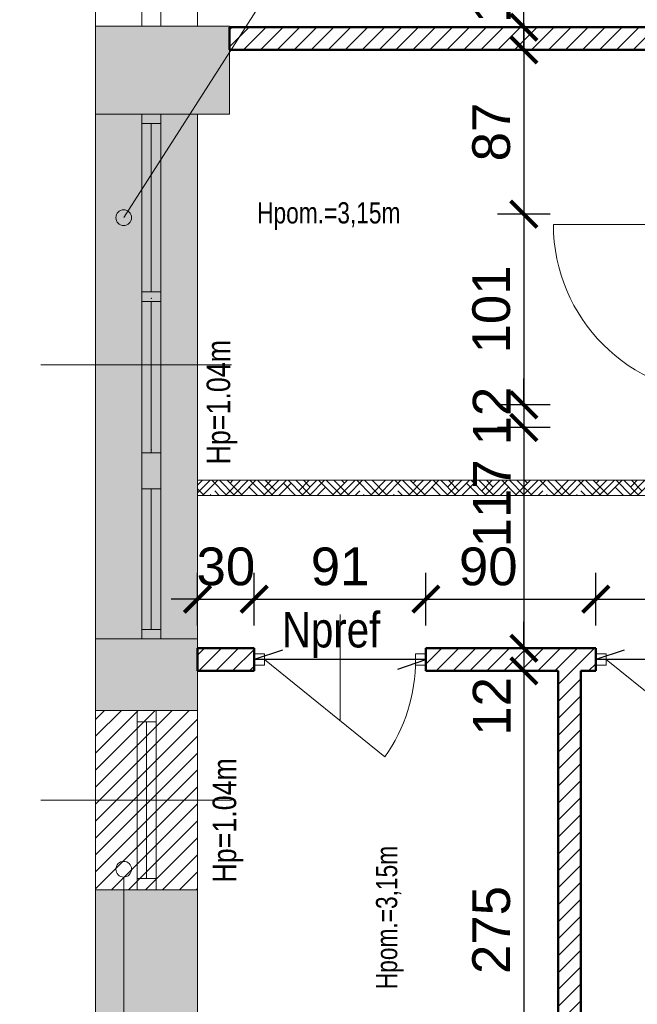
# Model space of a CAD drawing. Header units: millimetres. Extents: x 27795 to 53212, y -33906 to 41185.
# Tile 3 of 12: x 50017 to 50344, y -11424 to -10902. Entities that reach past the tile are written whole.
import ezdxf

# ---------------------------------------------------------------- set-up
doc = ezdxf.new("R2010")
doc.units = ezdxf.units.MM
doc.layers.get('0').update_dxf_attribs({"lineweight": 18})
doc.layers.get('Defpoints').update_dxf_attribs({"lineweight": 18})
for name, color, linetype, lineweight in [('BA_sym', 7, 'Continuous', 18), ('BA_txs', 2, 'Continuous', 18), ('PG_WIDOKOWE_CIENKIE', 1, 'Continuous', 18), ('PG_WYPOSAŻENIE', 1, 'Continuous', 18), ('PG_ŚCIANY_DZIAŁOWE', 3, 'Continuous', 18), ('WYBURZENIA', 160, 'Continuous', 30), ('Wymiarowa zewnętrzna', 50, 'Continuous', 18), ('Wyposażenie', 134, 'Continuous', 18), ('WYPOSAŻENIE GARAŻU', 253, 'Continuous', 5)]:
    doc.layers.add(name, color=color, linetype=linetype, lineweight=lineweight)
doc.styles.add('BIKTC', font='bikromsw.shx', dxfattribs={"width": 0.8})
doc.styles.add('BIKTS', font='bikromsw.shx', dxfattribs={"width": 0.85})
doc.styles.get("Standard").update_dxf_attribs({"font": 'arial.ttf'})
doc.dimstyles.new('Styl 50', dxfattribs={"dimscale": 0, "dimtxt": 12.5, "dimasz": 8, "dimexe": 17.5, "dimexo": 0, "dimgap": 5, "dimtad": 1, "dimdec": 1, "dimtxsty": 'Standard', "dimblk": 'ARCHTICK', "dimcen": 6, "dimdle": 8, "dimadec": 0, "dimazin": 0, "dimtfac": 1, "dimtdec": 1, "dimtmove": 1, "dimatfit": 3, "dimldrblk": 'ARCHTICK', "dimfxl": 17.5, "dimfxlon": 1, "dimarcsym": 0})
pattern_1 = [(45, (-630.2565, 23161.467), (-4.49012806, 4.49012806), [])]

# ---------------------------------------------------------------- blocks, each defined once
blk = doc.blocks.new('jamb')
blk.add_lwpolyline([(-0.5, -0.5), (-0.5, 0.5), (0.5, 0.5), (0.5, -0.5)], close=True)
blk = doc.blocks.new('A$C6b6b2cc1')
at = {"color": 5, "lineweight": 20}
for p, q in [((17.9, 91), (29.9, 91)), ((17.9, 0), (29.9, 0))]:
    blk.add_line(p, q, dxfattribs=at)
for p, q in [((20.9, 85.5), (20.9, 91)), ((20.9, 91), (26.9, 91)), ((26.9, 91), (26.9, 85.5)), ((26.9, 85.5), (20.9, 85.5))]:
    blk.add_line(p, q)
at = {"color": 0, "extrusion": (0, 0, -1)}
blk.add_line((23.9, 5.5), (75.47, 69.26), dxfattribs=at)
at = {"extrusion": (0, 0, -1)}
blk.add_line((56.49, 45.5), (0, 45.5), dxfattribs=at)
at = {"color": 0, "extrusion": (0, 0, -1)}
blk.add_arc((-23.9, -4.5), 90, 90, 124.9595, dxfattribs=at)
at = {"layer": 'WYPOSAŻENIE GARAŻU', "color": 240, "true_color": 0xed1f24, "xscale": 5.5, "yscale": 5.999999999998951, "zscale": 5.5, "rotation": 90}
blk.add_blockref('jamb', (23.9, 2.75), dxfattribs=at)
blk = doc.blocks.new('dr1h901')
at = {"color": 0}
blk.add_line((-0.5, 0), (-0.5, 1), dxfattribs=at)
blk.add_line((0, 0.3622), (0, -0.2655))
blk.add_arc((-0.5, 0), 1, 0, 90, dxfattribs=at)
blk = doc.blocks.new('A$Cb1b4349b')
at = {"layer": 'WYPOSAŻENIE GARAŻU', "color": 240, "true_color": 0xed1f24}
for name, p, xscale, yscale, zscale, rotation in [('jamb', (23.9, 98.25), 5.5, 5.999999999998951, 5.5, 90), ('dr1h901', (23.9, 50.5), -90, 90, -90, 270), ('jamb', (23.9, 2.75), 5.5, 5.999999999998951, 5.5, 90)]:
    blk.add_blockref(name, p, dxfattribs=dict(at, xscale=xscale, yscale=yscale, zscale=zscale, rotation=rotation))
blk = doc.blocks.new('A$Cbebb417c')
at = {"true_color": 0xffffff}
h = blk.add_hatch(color=7, dxfattribs=at)
h.dxf.hatch_style = 1
h.paths.add_polyline_path([(0, 4200), (0, 0), (2970, 0), (2970, 4200)])
h.paths.add_polyline_path([(300, 100), (300, 4100), (2870, 4100), (2870, 100)], flags=16)
blk = doc.blocks.new('_ArchTick')
at = {"color": 0, "linetype": 'ByBlock', "const_width": 0.15}
blk.add_lwpolyline([(-0.5, -0.5), (0.5, 0.5)], dxfattribs=at)
blk = doc.blocks.new('*D595')
at = {"layer": 'Defpoints', "color": 0, "transparency": 16777216}
for p in [(50343.58, -10918.36), (50283.95, -11005.36), (50343.58, -11005.36)]:
    blk.add_point(p, dxfattribs=at)
at = {"layer": 'Wymiarowa zewnętrzna', "color": 0, "lineweight": -2, "transparency": 16777216}
for p, q in [((50283.95, -10904.36), (50283.95, -11019.36)), ((50297.95, -10918.36), (50269.95, -10918.36)), ((50297.95, -11005.36), (50269.95, -11005.36))]:
    blk.add_line(p, q, dxfattribs=at)
at = {"layer": 'Wymiarowa zewnętrzna', "color": 0, "lineweight": -2, "transparency": 16777216, "xscale": 14, "yscale": 14, "zscale": 14}
for p, rotation in [((50283.95, -10918.36), 90), ((50283.95, -11005.36), 270)]:
    blk.add_blockref('_ArchTick', p, dxfattribs=dict(at, rotation=rotation))
at = {"layer": 'Wymiarowa zewnętrzna', "color": 0, "transparency": 16777216, "insert": (50266.74, -10961.86), "char_height": 20, "attachment_point": 5, "rotation": 90}
blk.add_mtext('87', dxfattribs=at)
blk = doc.blocks.new('*D596')
at = {"layer": 'Defpoints', "color": 0, "transparency": 16777216}
for p in [(50343.58, -11005.36), (50283.95, -11106.36), (50343.58, -11106.36)]:
    blk.add_point(p, dxfattribs=at)
at = {"layer": 'Wymiarowa zewnętrzna', "color": 0, "lineweight": -2, "transparency": 16777216}
for p, q in [((50283.95, -10991.36), (50283.95, -11120.36)), ((50297.95, -11005.36), (50269.95, -11005.36)), ((50297.95, -11106.36), (50269.95, -11106.36))]:
    blk.add_line(p, q, dxfattribs=at)
at = {"layer": 'Wymiarowa zewnętrzna', "color": 0, "lineweight": -2, "transparency": 16777216, "xscale": 14, "yscale": 14, "zscale": 14}
for p, rotation in [((50283.95, -11005.36), 90), ((50283.95, -11106.36), 270)]:
    blk.add_blockref('_ArchTick', p, dxfattribs=dict(at, rotation=rotation))
at = {"layer": 'Wymiarowa zewnętrzna', "color": 0, "transparency": 16777216, "insert": (50266.74, -11055.86), "char_height": 20, "attachment_point": 5, "rotation": 90}
blk.add_mtext('101', dxfattribs=at)
blk = doc.blocks.new('*D597')
at = {"layer": 'Defpoints', "color": 0, "transparency": 16777216}
for p in [(50283.95, -10906.36), (50343.58, -10906.36), (50343.58, -10918.36)]:
    blk.add_point(p, dxfattribs=at)
at = {"layer": 'Wymiarowa zewnętrzna', "color": 0, "lineweight": -2, "transparency": 16777216}
for p, q in [((50283.95, -10906.36), (50283.95, -10892.36)), ((50297.95, -10906.36), (50269.95, -10906.36)), ((50283.95, -10918.36), (50283.95, -10906.36)), ((50297.95, -10918.36), (50269.95, -10918.36)), ((50283.95, -10918.36), (50283.95, -10932.36))]:
    blk.add_line(p, q, dxfattribs=at)
at = {"layer": 'Wymiarowa zewnętrzna', "color": 0, "lineweight": -2, "transparency": 16777216, "xscale": 14, "yscale": 14, "zscale": 14}
for p, rotation in [((50283.95, -10906.36), 270), ((50283.95, -10918.36), 90)]:
    blk.add_blockref('_ArchTick', p, dxfattribs=dict(at, rotation=rotation))
at = {"layer": 'Wymiarowa zewnętrzna', "color": 0, "transparency": 16777216, "insert": (50266.91, -10888.61), "char_height": 20, "attachment_point": 5, "rotation": 90}
blk.add_mtext('12', dxfattribs=at)
blk = doc.blocks.new('*D598')
at = {"layer": 'Defpoints', "color": 0, "transparency": 16777216}
for p in [(50343.58, -11106.36), (50283.95, -11118.36), (50343.58, -11118.36)]:
    blk.add_point(p, dxfattribs=at)
at = {"layer": 'Wymiarowa zewnętrzna', "color": 0, "lineweight": -2, "transparency": 16777216}
for p, q in [((50283.95, -11106.36), (50283.95, -11092.36)), ((50297.95, -11106.36), (50269.95, -11106.36)), ((50283.95, -11106.36), (50283.95, -11118.36)), ((50297.95, -11118.36), (50269.95, -11118.36)), ((50283.95, -11118.36), (50283.95, -11132.36))]:
    blk.add_line(p, q, dxfattribs=at)
at = {"layer": 'Wymiarowa zewnętrzna', "color": 0, "lineweight": -2, "transparency": 16777216, "xscale": 14, "yscale": 14, "zscale": 14}
for p, rotation in [((50283.95, -11106.36), 270), ((50283.95, -11118.36), 90)]:
    blk.add_blockref('_ArchTick', p, dxfattribs=dict(at, rotation=rotation))
at = {"layer": 'Wymiarowa zewnętrzna', "color": 0, "transparency": 16777216, "insert": (50266.91, -11112.36), "char_height": 20, "attachment_point": 5, "rotation": 90}
blk.add_mtext('12', dxfattribs=at)
blk = doc.blocks.new('*D599')
at = {"layer": 'Defpoints', "color": 0, "transparency": 16777216}
for p in [(50343.58, -11118.36), (50283.95, -11235.36), (50373.08, -11235.36)]:
    blk.add_point(p, dxfattribs=at)
at = {"layer": 'Wymiarowa zewnętrzna', "color": 0, "lineweight": -2, "transparency": 16777216}
for p, q in [((50283.95, -11104.36), (50283.95, -11249.36)), ((50297.95, -11118.36), (50269.95, -11118.36)), ((50297.95, -11235.36), (50269.95, -11235.36))]:
    blk.add_line(p, q, dxfattribs=at)
at = {"layer": 'Wymiarowa zewnętrzna', "color": 0, "lineweight": -2, "transparency": 16777216, "xscale": 14, "yscale": 14, "zscale": 14}
for p, rotation in [((50283.95, -11118.36), 90), ((50283.95, -11235.36), 270)]:
    blk.add_blockref('_ArchTick', p, dxfattribs=dict(at, rotation=rotation))
at = {"layer": 'Wymiarowa zewnętrzna', "color": 0, "transparency": 16777216, "insert": (50266.91, -11158.55), "char_height": 20, "attachment_point": 5, "rotation": 90}
blk.add_mtext('117', dxfattribs=at)
blk = doc.blocks.new('*D601')
at = {"layer": 'Defpoints', "color": 0, "transparency": 16777216}
for p in [(50226.9, -11235.36), (50226.9, -11247.36), (50283.95, -11247.36)]:
    blk.add_point(p, dxfattribs=at)
at = {"layer": 'Wymiarowa zewnętrzna', "color": 0, "lineweight": -2, "transparency": 16777216}
for p, q in [((50283.95, -11235.36), (50283.95, -11221.36)), ((50269.95, -11235.36), (50297.95, -11235.36)), ((50283.95, -11235.36), (50283.95, -11247.36)), ((50269.95, -11247.36), (50297.95, -11247.36)), ((50283.95, -11247.36), (50283.95, -11261.36))]:
    blk.add_line(p, q, dxfattribs=at)
at = {"layer": 'Wymiarowa zewnętrzna', "color": 0, "lineweight": -2, "transparency": 16777216, "xscale": 14, "yscale": 14, "zscale": 14}
for p, rotation in [((50283.95, -11235.36), 270), ((50283.95, -11247.36), 90)]:
    blk.add_blockref('_ArchTick', p, dxfattribs=dict(at, rotation=rotation))
at = {"layer": 'Wymiarowa zewnętrzna', "color": 0, "transparency": 16777216, "insert": (50266.91, -11266.17), "char_height": 20, "attachment_point": 5, "rotation": 90}
blk.add_mtext('12', dxfattribs=at)
blk = doc.blocks.new('*D602')
at = {"layer": 'Defpoints', "color": 0, "transparency": 16777216}
for p in [(50226.9, -11247.36), (50226.9, -11521.86), (50283.95, -11521.86)]:
    blk.add_point(p, dxfattribs=at)
at = {"layer": 'Wymiarowa zewnętrzna', "color": 0, "lineweight": -2, "transparency": 16777216}
for p, q in [((50283.95, -11233.36), (50283.95, -11535.86)), ((50269.95, -11247.36), (50297.95, -11247.36)), ((50269.95, -11521.86), (50297.95, -11521.86))]:
    blk.add_line(p, q, dxfattribs=at)
at = {"layer": 'Wymiarowa zewnętrzna', "color": 0, "lineweight": -2, "transparency": 16777216, "xscale": 14, "yscale": 14, "zscale": 14}
for p, rotation in [((50283.95, -11247.36), 90), ((50283.95, -11521.86), 270)]:
    blk.add_blockref('_ArchTick', p, dxfattribs=dict(at, rotation=rotation))
at = {"layer": 'Wymiarowa zewnętrzna', "color": 0, "transparency": 16777216, "insert": (50266.74, -11384.61), "char_height": 20, "attachment_point": 5, "rotation": 90}
blk.add_mtext('275', dxfattribs=at)
blk = doc.blocks.new('*D629')
at = {"layer": 'Defpoints', "color": 0, "transparency": 16777216}
for p in [(50141.09, -11209.33), (50111.09, -11247.36), (50141.09, -11247.36)]:
    blk.add_point(p, dxfattribs=at)
at = {"layer": 'Wymiarowa zewnętrzna', "color": 0, "lineweight": -2, "transparency": 16777216}
for p, q in [((50111.09, -11223.33), (50111.09, -11195.33)), ((50141.09, -11223.33), (50141.09, -11195.33)), ((50111.09, -11209.33), (50097.09, -11209.33)), ((50111.09, -11209.33), (50141.09, -11209.33)), ((50141.09, -11209.33), (50155.09, -11209.33))]:
    blk.add_line(p, q, dxfattribs=at)
at = {"layer": 'Wymiarowa zewnętrzna', "color": 0, "lineweight": -2, "transparency": 16777216, "xscale": 14, "yscale": 14, "zscale": 14}
blk.add_blockref('_ArchTick', (50111.09, -11209.33), dxfattribs=at)
at = {"layer": 'Wymiarowa zewnętrzna', "color": 0, "lineweight": -2, "transparency": 16777216, "xscale": 14, "yscale": 14, "zscale": 14, "rotation": 180}
blk.add_blockref('_ArchTick', (50141.09, -11209.33), dxfattribs=at)
at = {"layer": 'Wymiarowa zewnętrzna', "color": 0, "transparency": 16777216, "insert": (50126.09, -11192.11), "char_height": 20, "attachment_point": 5}
blk.add_mtext('30', dxfattribs=at)
blk = doc.blocks.new('*D630')
at = {"layer": 'Defpoints', "color": 0, "transparency": 16777216}
for p in [(50232.09, -11209.33), (50141.09, -11235.36), (50232.09, -11235.36)]:
    blk.add_point(p, dxfattribs=at)
at = {"layer": 'Wymiarowa zewnętrzna', "color": 0, "lineweight": -2, "transparency": 16777216}
for p, q in [((50141.09, -11223.33), (50141.09, -11195.33)), ((50232.09, -11223.33), (50232.09, -11195.33)), ((50127.09, -11209.33), (50246.09, -11209.33))]:
    blk.add_line(p, q, dxfattribs=at)
at = {"layer": 'Wymiarowa zewnętrzna', "color": 0, "lineweight": -2, "transparency": 16777216, "xscale": 14, "yscale": 14, "zscale": 14, "rotation": 180}
blk.add_blockref('_ArchTick', (50141.09, -11209.33), dxfattribs=at)
at = {"layer": 'Wymiarowa zewnętrzna', "color": 0, "lineweight": -2, "transparency": 16777216, "xscale": 14, "yscale": 14, "zscale": 14}
blk.add_blockref('_ArchTick', (50232.09, -11209.33), dxfattribs=at)
at = {"layer": 'Wymiarowa zewnętrzna', "color": 0, "transparency": 16777216, "insert": (50186.59, -11192.11), "char_height": 20, "attachment_point": 5}
blk.add_mtext('91', dxfattribs=at)
blk = doc.blocks.new('*D631')
at = {"layer": 'Defpoints', "color": 0, "transparency": 16777216}
for p in [(50322.09, -11209.33), (50232.09, -11235.36), (50322.09, -11235.36)]:
    blk.add_point(p, dxfattribs=at)
at = {"layer": 'Wymiarowa zewnętrzna', "color": 0, "lineweight": -2, "transparency": 16777216}
for p, q in [((50232.09, -11223.33), (50232.09, -11195.33)), ((50322.09, -11223.33), (50322.09, -11195.33)), ((50218.09, -11209.33), (50336.09, -11209.33))]:
    blk.add_line(p, q, dxfattribs=at)
at = {"layer": 'Wymiarowa zewnętrzna', "color": 0, "lineweight": -2, "transparency": 16777216, "xscale": 14, "yscale": 14, "zscale": 14, "rotation": 180}
blk.add_blockref('_ArchTick', (50232.09, -11209.33), dxfattribs=at)
at = {"layer": 'Wymiarowa zewnętrzna', "color": 0, "lineweight": -2, "transparency": 16777216, "xscale": 14, "yscale": 14, "zscale": 14}
blk.add_blockref('_ArchTick', (50322.09, -11209.33), dxfattribs=at)
at = {"layer": 'Wymiarowa zewnętrzna', "color": 0, "transparency": 16777216, "insert": (50265.09, -11192.11), "char_height": 20, "attachment_point": 5}
blk.add_mtext('90', dxfattribs=at)
blk = doc.blocks.new('*D632')
at = {"layer": 'Defpoints', "color": 0, "transparency": 16777216}
for p in [(50413.09, -11209.33), (50322.09, -11235.36), (50413.09, -11235.36)]:
    blk.add_point(p, dxfattribs=at)
at = {"layer": 'Wymiarowa zewnętrzna', "color": 0, "lineweight": -2, "transparency": 16777216}
for p, q in [((50322.09, -11223.33), (50322.09, -11195.33)), ((50413.09, -11223.33), (50413.09, -11195.33)), ((50308.09, -11209.33), (50427.09, -11209.33))]:
    blk.add_line(p, q, dxfattribs=at)
at = {"layer": 'Wymiarowa zewnętrzna', "color": 0, "lineweight": -2, "transparency": 16777216, "xscale": 14, "yscale": 14, "zscale": 14, "rotation": 180}
blk.add_blockref('_ArchTick', (50322.09, -11209.33), dxfattribs=at)
at = {"layer": 'Wymiarowa zewnętrzna', "color": 0, "lineweight": -2, "transparency": 16777216, "xscale": 14, "yscale": 14, "zscale": 14}
blk.add_blockref('_ArchTick', (50413.09, -11209.33), dxfattribs=at)
at = {"layer": 'Wymiarowa zewnętrzna', "color": 0, "transparency": 16777216, "insert": (50367.59, -11192.11), "char_height": 20, "attachment_point": 5}
blk.add_mtext('91', dxfattribs=at)

msp = doc.modelspace()

# ---------------------------------------------------------------- hatches: boundary and pattern name
at = {"layer": 'PG_WIDOKOWE_CIENKIE', "lineweight": 18}
h = msp.add_hatch(dxfattribs=at)
h.set_pattern_fill('LINE', scale=2, angle=45)
h.set_pattern_definition(pattern_1)
h.paths.add_polyline_path([(50128.09, -10906.36), (50657.59, -10906.36), (50657.59, -10918.36), (50128.09, -10918.36)])
h = msp.add_hatch(dxfattribs=at)
h.set_pattern_fill('LINE', scale=2, angle=45)
h.set_pattern_definition(pattern_1)
h.paths.add_polyline_path([(50141.09, -11235.36), (50111.09, -11235.36), (50111.09, -11247.36), (50141.09, -11247.36)])
h = msp.add_hatch(dxfattribs=at)
h.set_pattern_fill('LINE', scale=2, angle=45)
h.set_pattern_definition(pattern_1)
h.paths.add_polyline_path([(50322.09, -11235.36), (50232.09, -11235.36), (50232.09, -11247.36), (50302.09, -11247.36), (50302.09, -11541.36), (50314.09, -11541.36), (50314.09, -11247.36), (50322.09, -11247.36)])
h = msp.add_hatch(dxfattribs=at)
h.set_pattern_fill('LINE', scale=2, angle=45)
h.set_pattern_definition([(45, (-611.841, 16051.589), (-4.49012806, 4.49012806), [])])
h.paths.add_polyline_path([(50057.09, -11268.36), (50111.09, -11268.36), (50111.09, -11363.36), (50057.09, -11363.36)])
at = {"layer": 'PG_ŚCIANY_DZIAŁOWE', "true_color": 0x939598, "transparency": 33554610}
h = msp.add_hatch(color=252, dxfattribs=at)
h.dxf.hatch_style = 1
h.paths.add_polyline_path([(50128.09, -10905.86), (50057.09, -10905.86), (50057.09, -10952.36), (50111.09, -10952.36), (50128.09, -10952.36)])
h = msp.add_hatch(color=252, dxfattribs=at)
h.dxf.hatch_style = 1
h.paths.add_polyline_path([(50111.09, -11230.36), (50057.09, -11230.36), (50057.09, -11268.36), (50111.09, -11268.36)])
h = msp.add_hatch(color=252, dxfattribs=at)
h.dxf.hatch_style = 1
h.paths.add_polyline_path([(50111.09, -11363.36), (50071.97, -11363.36), (50071.97, -11430.85), (50057.09, -11430.85), (50057.09, -11575.86), (50125.09, -11575.86), (50125.09, -11521.86), (50125.09, -11506.86), (50111.09, -11506.86)])
h.paths.add_polyline_path([(50071.97, -11363.36), (50057.09, -11363.36), (50057.09, -11430.85), (50071.97, -11430.85)], flags=17)
at = {"layer": 'WYBURZENIA', "lineweight": 18, "true_color": 0x636466, "transparency": 33554674}
h = msp.add_hatch(dxfattribs=at)
h.set_pattern_fill('AR-CONC', color=251, scale=0.031)
h.set_pattern_definition([(50, (-630.2565, 23161.4673), (5.64772474, -0.49411165), [0.59055, -6.49605]), (355, (-630.2565, 23161.467), (-1.09254606, 5.9227622), [0.47244, -5.1968581]), (100.451445, (-629.786, 23161.426), (4.55517866, 5.4286503), [0.50189027, -5.5207976]), (46.1842, (-630.2565, 23163.042), (8.4034503, -1.3033122), [0.885825, -9.744075]), (96.635558, (-629.556, 23162.9335), (7.3595282, 7.6702099), [0.7528357, -8.2812039]), (351.184151, (-630.2565, 23163.042), (7.3595282, 7.6702099), [0.708659, -7.7952517]), (21, (-629.469, 23162.6484), (4.70004613, -3.17022114), [0.59055, -6.49605]), (326, (-629.469, 23162.6484), (1.9158629, 5.70982695), [0.47244, -5.19684]), (71.451445, (-629.0775, 23162.384), (6.615909, 2.53960584), [0.50189027, -5.52078807]), (37.5, (-630.2565, 23161.4673), (0.0957467, 2.621206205), [0, -5.133848, 0, -5.27558, 0, -5.216525]), (7.5, (-630.2565, 23161.4673), (2.07140954, 3.10559782), [0, -3.007868, 0, -5.015738, 0, -1.988185]), (327.5, (-632.0124, 23161.4673), (4.20330845, -0.177591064), [0, -1.9685, 0, -6.14172, 0, -8.14959]), (317.5, (-632.8, 23161.4673), (4.59200462, 0.78822122), [0, -2.55905, 0, -4.078732, 0, -5.78739])])
h.paths.add_polyline_path([(50057.09, -10952.36), (50111.09, -10952.36), (50111.09, -11230.36), (50057.09, -11230.36)])
h = msp.add_hatch(dxfattribs=at)
h.set_pattern_fill('HOUND', color=251, scale=1.8, angle=45)
h.set_pattern_definition([(45, (48897.756, -11743.978), (6.061673, 10.102788), [45.72, -22.86]), (135, (48897.756, -11743.978), (6.061673, -10.102788), [45.72, -22.86])])
edge = h.paths.add_edge_path()
edge.add_line((50111.09, -11146.36), (50708.59, -11146.36))
edge.add_line((50708.59, -11146.36), (50708.59, -11118.36))
edge.add_line((50708.59, -11118.36), (50728.09, -11118.36))
edge.add_line((50728.09, -11118.36), (50728.09, -11154.36))
edge.add_line((50728.09, -11154.36), (50111.09, -11154.36))

# ---------------------------------------------------------------- linework, layer by layer
for p, q in [((50057.09, -11268.36), (50057.09, -9105.86)), ((50081.59, -10905.86), (50081.59, -10351.86)), ((50091.59, -10905.86), (50091.59, -10351.86)), ((50111.09, -10351.86), (50111.09, -10905.86)), ((50162.5, -10865.79), (50071.97, -11007.23)), ((50128.09, -10905.86), (50057.09, -10905.86)), ((50091.59, -10905.86), (50081.59, -10905.86)), ((50128.09, -10952.36), (50128.09, -10905.86)), ((50111.09, -10952.36), (50057.09, -10952.36)), ((50081.59, -11230.36), (50081.59, -10952.36)), ((50091.59, -10952.36), (50081.59, -10952.36)), ((50091.59, -11230.36), (50091.59, -10952.36)), ((50128.09, -10952.36), (50111.09, -10952.36)), ((50111.09, -10952.36), (50111.09, -11268.36)), ((50111.09, -10952.36), (50128.09, -10952.36)), ((50091.59, -10957.36), (50081.59, -10957.36)), ((50086.59, -11046.61), (50086.59, -10957.36)), ((50091.59, -11046.61), (50081.59, -11046.61)), ((50091.59, -11051.61), (50081.59, -11051.61)), ((50086.59, -11131.86), (50086.59, -11051.61)), ((50091.59, -11131.86), (50081.59, -11131.86)), ((50111.09, -11154.36), (50111.09, -11146.36)), ((50091.59, -11150.86), (50081.59, -11150.86)), ((50086.59, -11225.36), (50086.59, -11150.86)), ((50091.59, -11225.36), (50081.59, -11225.36)), ((50111.09, -11230.36), (50057.09, -11230.36)), ((50111.09, -11230.36), (50111.09, -11235.36)), ((50111.09, -11268.36), (50057.09, -11268.36)), ((50057.09, -11268.36), (50057.09, -11363.36)), ((50079.09, -11268.36), (50079.09, -11274.36)), ((50089.09, -11268.36), (50089.09, -11274.36)), ((50111.09, -11268.36), (50111.09, -11363.36)), ((50089.09, -11274.36), (50079.09, -11274.36)), ((50079.09, -11274.36), (50079.09, -11357.36)), ((50084.09, -11274.36), (50084.09, -11357.36)), ((50089.09, -11274.36), (50089.09, -11357.36)), ((50071.97, -11651.5), (50071.97, -11356.57)), ((50089.09, -11357.36), (50079.09, -11357.36)), ((50079.09, -11357.36), (50079.09, -11363.36)), ((50089.09, -11357.36), (50089.09, -11363.36)), ((50057.09, -11575.86), (50057.09, -11363.36)), ((50111.09, -11363.36), (50057.09, -11363.36)), ((50111.09, -11363.36), (50111.09, -11506.86))]:
    msp.add_line(p, q)
for points in [[(50128.09, -10906.36), (50657.59, -10906.36), (50657.59, -10918.36), (50128.09, -10918.36)], [(50057.09, -11268.36), (50111.09, -11268.36), (50111.09, -11363.36), (50057.09, -11363.36)]]:
    msp.add_lwpolyline(points, close=True)
at = {"lineweight": 20}
for centre in [(50071.97, -11007.23), (50071.97, -11352.4)]:
    msp.add_circle(centre, 4.17, dxfattribs=at)
for p in [(50086.59, -11050.03), (50086.59, -11050.03), (50086.59, -11050.03), (50086.59, -11050.03), (50086.59, -11130.19), (50086.59, -11130.19), (50086.59, -11130.19), (50086.59, -11130.19)]:
    msp.add_point(p)
at = {"layer": 'BA_sym', "color": 18, "true_color": 0x000000}
for p, q in [((50129.05, -11085.28), (50028.02, -11085.28)), ((50129.05, -11315.86), (50028.02, -11315.86))]:
    msp.add_line(p, q, dxfattribs=at)
at = {"layer": 'Defpoints', "color": 6, "lineweight": 20}
msp.add_lwpolyline([(50111.09, -11146.36), (50708.59, -11146.36), (50708.59, -11118.36), (50728.09, -11118.36), (50728.09, -11154.36), (50111.09, -11154.36)], dxfattribs=at)
at = {"layer": 'PG_WIDOKOWE_CIENKIE', "color": 18, "lineweight": 50, "true_color": 0x000000}
for p, q in [((50128.09, -10906.36), (50657.59, -10906.36)), ((50128.09, -10906.36), (50128.09, -10918.36)), ((50128.09, -10918.36), (50657.59, -10918.36)), ((50111.09, -11235.36), (50141.09, -11235.36)), ((50111.09, -11235.36), (50111.09, -11247.36)), ((50141.09, -11247.36), (50141.09, -11235.36)), ((50232.09, -11235.36), (50322.09, -11235.36)), ((50232.09, -11247.36), (50232.09, -11235.36)), ((50322.09, -11247.36), (50322.09, -11235.36)), ((50111.09, -11247.36), (50141.09, -11247.36)), ((50232.09, -11247.36), (50302.09, -11247.36)), ((50302.09, -11541.36), (50302.09, -11247.36)), ((50314.09, -11247.36), (50322.09, -11247.36)), ((50314.09, -11541.36), (50314.09, -11247.36))]:
    msp.add_line(p, q, dxfattribs=at)
at = {"layer": 'WYBURZENIA', "color": 7}
for p, q in [((50156.09, -11236.36), (50141.09, -11241.36)), ((50337.09, -11236.36), (50322.09, -11241.36)), ((50232.09, -11241.36), (50141.09, -11241.36)), ((50217.09, -11246.36), (50232.09, -11241.36)), ((50413.09, -11241.36), (50322.09, -11241.36))]:
    msp.add_line(p, q, dxfattribs=at)
at = {"layer": 'Wyposażenie', "color": 7, "lineweight": 0}
msp.add_line((50302.09, -11310.36), (50302.09, -11250.36), dxfattribs=at)

# ---------------------------------------------------------------- block references
at = {"color": 51, "true_color": 0xf7f281, "xscale": 1.1, "yscale": 1.1, "zscale": 1.1}
msp.add_blockref('A$Cbebb417c', (49630.07, -12882.68), dxfattribs=at)
at = {"color": 5, "lineweight": 20}
for name, p, rotation in [('A$Cb1b4349b', (50413.49, -11005.36), 180), ('A$C6b6b2cc1', (50141.09, -11217.47), 270), ('A$C6b6b2cc1', (50322.09, -11217.47), 270)]:
    msp.add_blockref(name, p, dxfattribs=dict(at, rotation=rotation))

# ---------------------------------------------------------------- texts
at = {"layer": 'BA_txs', "color": 18, "true_color": 0x000000, "style": 'BIKTS', "width": 0.85}
for p in [(50128.37, -11137.98), (50131.56, -11359.5)]:
    msp.add_text('Hp=1.04m', height=12.5, rotation=90, dxfattribs=at).set_placement(p)
at = {"layer": 'BA_txs', "color": 7, "insert": (50155.76, -11216.16), "char_height": 18.75, "width": 1587.5053, "attachment_point": 1, "style": 'BIKTS'}
msp.add_mtext('Npref', dxfattribs=at)
at = {"layer": 'PG_WYPOSAŻENIE', "color": 18, "true_color": 0x000000, "char_height": 11.25, "attachment_point": 1, "style": 'BIKTC'}
for insert, rotation in [((50142.63, -10999.06), 360), ((50205.6, -11415.96), 90)]:
    msp.add_mtext_dynamic_manual_height_columns('Hpom.=3,15m', width=976.0193, gutter_width=75, heights=[0], dxfattribs=dict(at, insert=insert, rotation=rotation))

# ---------------------------------------------------------------- dimensions: what is measured, and where the dimension line sits
at = {"layer": 'Wymiarowa zewnętrzna', "color": 18, "true_color": 0x000000}
for base, p1, p2, picture, middle in [((50283.95, -10906.36), (50343.58, -10918.36), (50343.58, -10906.36), '*D597', (50283.95, -10888.61)), ((50283.95, -11235.36), (50343.58, -11118.36), (50373.08, -11235.36), '*D599', (50283.95, -11158.55)), ((50283.95, -11247.36), (50226.9, -11235.36), (50226.9, -11247.36), '*D601', (50283.95, -11266.17))]:
    dim = msp.add_linear_dim(base=base, p1=p1, p2=p2, angle=90, dimstyle='Styl 50', override={"dimscale": 1, "dimtxt": 20, "dimasz": 14, "dimexe": 14, "dimgap": 7, "dimdec": 0, "dimdle": 14, "dimtix": 1, "dimfxl": 14}, dxfattribs=at)
    dim.commit()
    dim.dimension.update_dxf_attribs({"geometry": picture, "text_midpoint": middle, "dimtype": 160})
for base, p1, p2, picture, middle in [((50283.95, -11005.36), (50343.58, -10918.36), (50343.58, -11005.36), '*D595', (50266.74, -10961.86)), ((50283.95, -11106.36), (50343.58, -11005.36), (50343.58, -11106.36), '*D596', (50266.74, -11055.86)), ((50283.95, -11118.36), (50343.58, -11106.36), (50343.58, -11118.36), '*D598', (50266.91, -11112.36)), ((50283.95157132, -11521.86144095), (50226.89876678, -11247.36144095), (50226.89876678, -11521.86144095), '*D602', (50266.74011157, -11384.61144095))]:
    dim = msp.add_linear_dim(base=base, p1=p1, p2=p2, angle=90, dimstyle='Styl 50', override={"dimscale": 1, "dimtxt": 20, "dimasz": 14, "dimexe": 14, "dimgap": 7, "dimdec": 0, "dimdle": 14, "dimtix": 1, "dimfxl": 14}, dxfattribs=at)
    dim.commit()
    dim.dimension.update_dxf_attribs({"geometry": picture, "text_midpoint": middle})
for base, p1, p2, picture, middle in [((50141.09, -11209.33), (50111.09, -11247.36), (50141.09, -11247.36), '*D629', (50126.09, -11192.11)), ((50232.09, -11209.33), (50141.09, -11235.36), (50232.09, -11235.36), '*D630', (50186.59, -11192.11)), ((50413.09, -11209.33), (50322.09, -11235.36), (50413.09, -11235.36), '*D632', (50367.59, -11192.11))]:
    dim = msp.add_linear_dim(base=base, p1=p1, p2=p2, dimstyle='Styl 50', override={"dimscale": 1, "dimtxt": 20, "dimasz": 14, "dimexe": 14, "dimgap": 7, "dimdec": 0, "dimdle": 14, "dimtix": 1, "dimfxl": 14}, dxfattribs=at)
    dim.commit()
    dim.dimension.update_dxf_attribs({"geometry": picture, "text_midpoint": middle})
dim = msp.add_linear_dim(base=(50322.09, -11209.33), p1=(50232.09, -11235.36), p2=(50322.09, -11235.36), dimstyle='Styl 50', override={"dimscale": 1, "dimtxt": 20, "dimasz": 14, "dimexe": 14, "dimgap": 7, "dimdec": 0, "dimdle": 14, "dimtix": 1, "dimfxl": 14}, dxfattribs=at)
dim.commit()
dim.dimension.update_dxf_attribs({"geometry": '*D631', "text_midpoint": (50265.09, -11209.33), "dimtype": 160})

doc.saveas('drawing.dxf')
